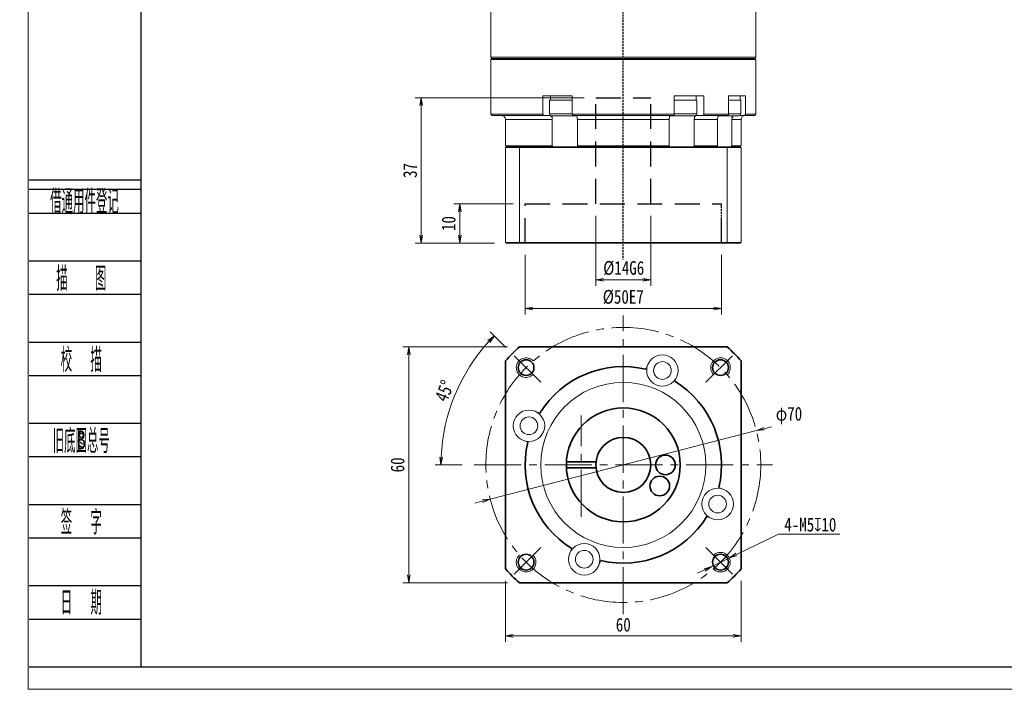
# Model space of a CAD drawing. Header units: millimetres. Extents: x -3 to 491, y -9 to 332.
# Tile 1 of 6: x -3 to 247, y -9 to 162. Entities that reach past the tile are written whole.
import ezdxf
from ezdxf.enums import TextEntityAlignment as Align

# ---------------------------------------------------------------- set-up
doc = ezdxf.new("R2010")
doc.units = ezdxf.units.MM
for name, pattern in [('DASHED', [0.75, 0.5, -0.25]), ('DASHED2', [9.525, 6.35, -3.175]), ('点画线', [18, 12, -2, 2, -2])]:
    doc.linetypes.add(name, pattern=pattern)
for name, color, linetype in [('2细线层', 4, 'Continuous'), ('4虚线层', 6, 'DASHED2'), ('6文字层', 3, 'Continuous')]:
    doc.layers.add(name, color=color, linetype=linetype)
for name, color, linetype, lineweight in [('EB0_1', 7, 'Continuous', 35), ('中心线层', 1, '点画线', 18), ('图框_外框线', 7, 'Continuous', 18), ('尺寸线层', 3, 'Continuous', 18), ('粗实线层', 7, 'Continuous', 35), ('细实线层', 7, 'Continuous', 18)]:
    doc.layers.add(name, color=color, linetype=linetype, lineweight=lineweight)
doc.styles.add('PC_TEXTSTYLE', font='ISOCP.SHX', dxfattribs={"width": 0.707, "bigfont": 'GBCBIG.SHX'})
doc.styles.get("Standard").update_dxf_attribs({"font": 'SimSun.ttf'})
doc.styles.add('宋体', font='SimSun.ttf', dxfattribs={"width": 0.8})
doc.dimstyles.new('A水平标注$0', dxfattribs={"dimtxt": 3.5, "dimasz": 2, "dimexe": 1.5, "dimexo": 3, "dimgap": 1.1, "dimtad": 1, "dimtoh": 1, "dimdec": 4, "dimdsep": 46, "dimtxsty": '宋体', "dimblk": 'OPEN', "dimcen": 3, "dimclrd": 3, "dimclre": 3, "dimclrt": 6, "dimadec": 0, "dimazin": 0, "dimtm": 1e-09, "dimtfac": 1, "dimtdec": 4, "dimtix": 1, "dimtmove": 0, "dimatfit": 3, "dimldrblk": 'OPEN', "dimfxl": 0, "dimlwd": 13, "dimlwe": 13, "dimarcsym": 0})
doc.dimstyles.new('D直径标注φ25', dxfattribs={"dimtxt": 3.5, "dimasz": 2, "dimexe": 1, "dimexo": 3, "dimtad": 1, "dimtoh": 1, "dimdec": 1, "dimdsep": 46, "dimtxsty": '宋体', "dimblk": 'OPEN', "dimcen": 3, "dimclrd": 3, "dimclre": 3, "dimclrt": 130, "dimadec": 0, "dimazin": 0, "dimtm": 1e-09, "dimtfac": 1, "dimtdec": 1, "dimtmove": 0, "dimatfit": 0, "dimldrblk": 'OPEN', "dimfxl": 0, "dimlwd": 13, "dimlwe": 13, "dimarcsym": 0})
doc.dimstyles.new('螺孔(M8-7H)', dxfattribs={"dimtxt": 3.5, "dimasz": 2, "dimexe": 1.25, "dimexo": 3, "dimtad": 1, "dimtoh": 1, "dimdec": 4, "dimdsep": 46, "dimtxsty": '宋体', "dimblk": 'OPEN', "dimcen": 3, "dimclrd": 3, "dimclre": 3, "dimclrt": 2, "dimadec": 0, "dimazin": 0, "dimtm": 1e-09, "dimtfac": 1, "dimtdec": 4, "dimtmove": 0, "dimatfit": 3, "dimldrblk": 'OPEN', "dimfxl": 0, "dimlwd": 9, "dimlwe": 9, "dimarcsym": 0})

# ---------------------------------------------------------------- blocks, each defined once
blk = doc.blocks.new('_Open')
at = {"color": 0, "linetype": 'ByBlock', "lineweight": -2}
for p, q in [((-1, 0.17), (0, 0)), ((-1, -0.17), (0, 0)), ((0, 0), (-1, 0))]:
    blk.add_line(p, q, dxfattribs=at)
blk = doc.blocks.new('*D23')
at = {"layer": 'Defpoints', "color": 0, "transparency": 16777216}
for p in [(123.75, 78.54), (95.59, 18.54), (123.75, 18.54)]:
    blk.add_point(p, dxfattribs=at)
at = {"layer": '尺寸线层', "color": 3, "lineweight": 13, "transparency": 16777216}
for p, q in [((120.75, 78.54), (94.09, 78.54)), ((95.59, 76.54), (95.59, 20.54)), ((120.75, 18.54), (94.09, 18.54))]:
    blk.add_line(p, q, dxfattribs=at)
at = {"layer": '尺寸线层', "color": 3, "lineweight": 13, "transparency": 16777216, "xscale": 2, "yscale": 2, "zscale": 2}
for p, rotation in [((95.59, 78.54), 90), ((95.59, 18.54), 270)]:
    blk.add_blockref('_Open', p, dxfattribs=dict(at, rotation=rotation))
at = {"layer": '尺寸线层', "color": 6, "transparency": 16777216, "insert": (92.74, 48.54), "char_height": 3.5, "attachment_point": 5, "rotation": 90, "style": '宋体', "bg_fill": 3, "box_fill_scale": 1.1, "bg_fill_color": 256, "bg_fill_true_color": 13158600, "bg_fill_transparency": 0}
blk.add_mtext('60', dxfattribs=at)
blk = doc.blocks.new('*D24')
at = {"layer": 'Defpoints', "color": 0, "transparency": 16777216}
for p in [(122.44, 76.31), (110.01, 71.75), (129.17, 69.58), (112.21, 48.54), (188.21, 48.54)]:
    blk.add_point(p, dxfattribs=at)
at = {"layer": '尺寸线层', "color": 3, "lineweight": 13, "transparency": 16777216}
for p, q in [((120.31, 78.44), (116.33, 82.42)), ((109.21, 48.54), (102.29, 48.54))]:
    blk.add_line(p, q, dxfattribs=at)
blk.add_arc((150.21, 48.54), 46.42, 137.4688, 177.5312, dxfattribs=at)
at = {"layer": '尺寸线层', "color": 3, "lineweight": 13, "transparency": 16777216, "xscale": 2, "yscale": 2, "zscale": 2}
for p, rotation in [((117.39, 81.36), 46.23442076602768), ((103.79, 48.54), 268.7655792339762)]:
    blk.add_blockref('_Open', p, dxfattribs=dict(at, rotation=rotation))
at = {"layer": '尺寸线层', "color": 6, "transparency": 16777216, "insert": (104.69, 67.39), "char_height": 3.5, "attachment_point": 5, "rotation": 67.5, "style": '宋体', "bg_fill": 3, "box_fill_scale": 1.1, "bg_fill_color": 256, "bg_fill_true_color": 13158600, "bg_fill_transparency": 0}
blk.add_mtext('45°', dxfattribs=at)
blk = doc.blocks.new('*D25')
at = {"layer": 'Defpoints', "color": 0, "transparency": 16777216}
for p in [(184.11, 57.25), (116.31, 39.82)]:
    blk.add_point(p, dxfattribs=at)
at = {"layer": '尺寸线层', "color": 3, "lineweight": 13, "transparency": 16777216}
for p, q in [((186.05, 57.75), (187.98, 58.25)), ((116.31, 39.82), (184.11, 57.25)), ((114.38, 39.33), (112.44, 38.83))]:
    blk.add_line(p, q, dxfattribs=at)
at = {"layer": '尺寸线层', "color": 3, "lineweight": 13, "transparency": 16777216, "xscale": 2, "yscale": 2, "zscale": 2}
for p, rotation in [((184.11, 57.25), 194.4160849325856), ((116.31, 39.82), 14.41608493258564)]:
    blk.add_blockref('_Open', p, dxfattribs=dict(at, rotation=rotation))
at = {"layer": '尺寸线层', "color": 130, "transparency": 16777216, "insert": (192.4, 61.08), "char_height": 3.5, "attachment_point": 5, "style": '宋体', "bg_fill": 3, "box_fill_scale": 1.1, "bg_fill_color": 256, "bg_fill_true_color": 13158600, "bg_fill_transparency": 0}
blk.add_mtext('φ70', dxfattribs=at)
blk = doc.blocks.new('*D35')
at = {"layer": 'Defpoints', "color": 0, "transparency": 16777216}
for p in [(120.21, 22.08), (180.21, 22.08), (180.21, 5.01)]:
    blk.add_point(p, dxfattribs=at)
at = {"layer": '尺寸线层', "color": 3, "lineweight": 13, "transparency": 16777216}
for p, q in [((120.21, 19.08), (120.21, 3.51)), ((180.21, 19.08), (180.21, 3.51)), ((122.21, 5.01), (178.21, 5.01))]:
    blk.add_line(p, q, dxfattribs=at)
at = {"layer": '尺寸线层', "color": 3, "lineweight": 13, "transparency": 16777216, "xscale": 2, "yscale": 2, "zscale": 2, "rotation": 180}
blk.add_blockref('_Open', (120.21, 5.01), dxfattribs=at)
at = {"layer": '尺寸线层', "color": 3, "lineweight": 13, "transparency": 16777216, "xscale": 2, "yscale": 2, "zscale": 2}
blk.add_blockref('_Open', (180.21, 5.01), dxfattribs=at)
at = {"layer": '尺寸线层', "color": 6, "transparency": 16777216, "insert": (150.21, 7.86), "char_height": 3.5, "attachment_point": 5, "style": '宋体', "bg_fill": 3, "box_fill_scale": 1.1, "bg_fill_color": 256, "bg_fill_true_color": 13158600, "bg_fill_transparency": 0}
blk.add_mtext('60', dxfattribs=at)
blk = doc.blocks.new('*D36')
at = {"color": 3, "lineweight": 9, "transparency": 16777216}
for p, q in [((189.69, 30.91), (179.01, 25.75)), ((205.34, 30.91), (189.69, 30.91)), ((172.71, 22.7), (177.21, 24.88)), ((170.91, 21.83), (169.11, 20.96))]:
    blk.add_line(p, q, dxfattribs=at)
at = {"layer": 'Defpoints', "color": 0, "transparency": 16777216}
for p in [(172.71, 22.7), (177.21, 24.88)]:
    blk.add_point(p, dxfattribs=at)
at = {"color": 3, "lineweight": 9, "transparency": 16777216, "xscale": 2, "yscale": 2, "zscale": 2}
for p, rotation in [((177.21, 24.88), 205.7894683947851), ((172.71, 22.7), 25.78946839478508)]:
    blk.add_blockref('_Open', p, dxfattribs=dict(at, rotation=rotation))
at = {"color": 2, "transparency": 16777216, "insert": (197.83, 33.32), "char_height": 3.5, "attachment_point": 5, "style": '宋体', "bg_fill": 3, "box_fill_scale": 1.1, "bg_fill_color": 256, "bg_fill_true_color": 13158600, "bg_fill_transparency": 0}
blk.add_mtext('4-M5{\\famgdt|b0|i0|c0|p0;x}{10}', dxfattribs=at)
blk = doc.blocks.new('*D38')
at = {"layer": 'Defpoints', "color": 0, "transparency": 16777216}
for p in [(125.21, 104.95), (175.21, 104.95), (175.21, 88.3)]:
    blk.add_point(p, dxfattribs=at)
at = {"layer": '尺寸线层', "color": 3, "lineweight": 13, "transparency": 16777216}
for p, q in [((125.21, 101.95), (125.21, 86.8)), ((175.21, 101.95), (175.21, 86.8)), ((127.21, 88.3), (173.21, 88.3))]:
    blk.add_line(p, q, dxfattribs=at)
at = {"layer": '尺寸线层', "color": 3, "lineweight": 13, "transparency": 16777216, "xscale": 2, "yscale": 2, "zscale": 2, "rotation": 180}
blk.add_blockref('_Open', (125.21, 88.3), dxfattribs=at)
at = {"layer": '尺寸线层', "color": 3, "lineweight": 13, "transparency": 16777216, "xscale": 2, "yscale": 2, "zscale": 2}
blk.add_blockref('_Open', (175.21, 88.3), dxfattribs=at)
at = {"layer": '尺寸线层', "color": 6, "transparency": 16777216, "insert": (150.21, 91.23), "char_height": 3.5, "attachment_point": 5, "style": '宋体', "bg_fill": 3, "box_fill_scale": 1.1, "bg_fill_color": 257, "bg_fill_transparency": 0}
blk.add_mtext('%%C50E7', dxfattribs=at)
blk = doc.blocks.new('*D39')
at = {"layer": 'Defpoints', "color": 0, "transparency": 16777216}
for p in [(143.21, 114.95), (157.21, 114.95), (157.21, 95.64)]:
    blk.add_point(p, dxfattribs=at)
at = {"layer": '尺寸线层', "color": 3, "lineweight": 13, "transparency": 16777216}
for p, q in [((143.21, 111.95), (143.21, 94.14)), ((157.21, 111.95), (157.21, 94.14)), ((145.21, 95.64), (155.21, 95.64))]:
    blk.add_line(p, q, dxfattribs=at)
at = {"layer": '尺寸线层', "color": 3, "lineweight": 13, "transparency": 16777216, "xscale": 2, "yscale": 2, "zscale": 2, "rotation": 180}
blk.add_blockref('_Open', (143.21, 95.64), dxfattribs=at)
at = {"layer": '尺寸线层', "color": 3, "lineweight": 13, "transparency": 16777216, "xscale": 2, "yscale": 2, "zscale": 2}
blk.add_blockref('_Open', (157.21, 95.64), dxfattribs=at)
at = {"layer": '尺寸线层', "color": 6, "transparency": 16777216, "insert": (150.32, 98.58), "char_height": 3.5, "attachment_point": 5, "style": '宋体', "bg_fill": 3, "box_fill_scale": 1.1, "bg_fill_color": 257, "bg_fill_transparency": 0}
blk.add_mtext('%%C14G6', dxfattribs=at)
blk = doc.blocks.new('*D40')
at = {"layer": 'Defpoints', "color": 0, "transparency": 16777216}
for p in [(125.21, 114.95), (108.56, 104.95), (120.41, 104.95)]:
    blk.add_point(p, dxfattribs=at)
at = {"layer": '尺寸线层', "color": 3, "lineweight": 13, "transparency": 16777216}
for p, q in [((122.21, 114.95), (107.06, 114.95)), ((108.56, 112.95), (108.56, 106.95)), ((117.41, 104.95), (107.06, 104.95))]:
    blk.add_line(p, q, dxfattribs=at)
at = {"layer": '尺寸线层', "color": 3, "lineweight": 13, "transparency": 16777216, "xscale": 2, "yscale": 2, "zscale": 2}
for p, rotation in [((108.56, 114.95), 90), ((108.56, 104.95), 270)]:
    blk.add_blockref('_Open', p, dxfattribs=dict(at, rotation=rotation))
at = {"layer": '尺寸线层', "color": 6, "transparency": 16777216, "insert": (105.75, 109.95), "char_height": 3.5, "attachment_point": 5, "rotation": 90, "style": '宋体', "bg_fill": 3, "box_fill_scale": 1.1, "bg_fill_color": 257, "bg_fill_transparency": 0}
blk.add_mtext('10', dxfattribs=at)
blk = doc.blocks.new('*D41')
at = {"layer": 'Defpoints', "color": 0, "transparency": 16777216}
for p in [(143.21, 141.95), (98.75, 104.95), (120.41, 104.95)]:
    blk.add_point(p, dxfattribs=at)
at = {"layer": '尺寸线层', "color": 3, "lineweight": 13, "transparency": 16777216}
for p, q in [((140.21, 141.95), (97.25, 141.95)), ((98.75, 139.95), (98.75, 106.95)), ((117.41, 104.95), (97.25, 104.95))]:
    blk.add_line(p, q, dxfattribs=at)
at = {"layer": '尺寸线层', "color": 3, "lineweight": 13, "transparency": 16777216, "xscale": 2, "yscale": 2, "zscale": 2}
for p, rotation in [((98.75, 141.95), 90), ((98.75, 104.95), 270)]:
    blk.add_blockref('_Open', p, dxfattribs=dict(at, rotation=rotation))
at = {"layer": '尺寸线层', "color": 6, "transparency": 16777216, "insert": (95.94, 123.45), "char_height": 3.5, "attachment_point": 5, "rotation": 90, "style": '宋体', "bg_fill": 3, "box_fill_scale": 1.1, "bg_fill_color": 257, "bg_fill_transparency": 0}
blk.add_mtext('37', dxfattribs=at)

msp = doc.modelspace()

# ---------------------------------------------------------------- linework, layer by layer
at = {"color": 1, "linetype": 'DASHED'}
for p, q in [((150.21218, 100.40214), (150.21218, 218.95384)), ((175.21218, 104.95384), (175.21218, 114.95384)), ((175.21218, 104.95384), (175.21218, 114.95384))]:
    msp.add_line(p, q, dxfattribs=at)
at = {"color": 7, "linetype": 'Continuous', "lineweight": 15}
for p, q in [((183.96218, 152.25384), (116.46218, 152.25384)), ((116.46218, 151.65384), (150.21218, 151.65384)), ((116.76218, 151.95384), (183.66218, 151.95384)), ((150.21218, 151.95384), (116.76218, 151.95384)), ((183.66218, 151.95384), (150.21218, 151.95384)), ((150.21218, 151.65384), (183.96218, 151.65384)), ((129.72539, 142.45384), (129.72539, 137.75384)), ((129.72539, 142.45384), (132.81855, 142.45384)), ((134.96218, 141.35384), (131.46218, 141.35384)), ((133.86119, 142.45384), (132.81855, 142.45384)), ((133.86119, 142.45384), (137.22811, 142.45384)), ((137.22811, 141.35384), (134.96218, 141.35384)), ((137.22811, 137.75384), (137.22811, 142.45384)), ((163.19626, 142.45384), (163.19626, 137.75384)), ((163.19626, 142.45384), (166.56318, 142.45384)), ((168.49327, 141.35384), (163.19626, 141.35384)), ((167.60582, 142.45384), (166.56318, 142.45384)), ((167.60582, 142.45384), (170.69897, 142.45384)), ((168.96218, 141.35384), (168.49327, 141.35384)), ((170.69897, 137.75384), (170.69897, 142.45384)), ((177.03296, 142.45384), (177.03296, 137.75384)), ((177.03296, 142.45384), (179.13491, 142.45384)), ((180.12596, 141.35384), (177.03296, 141.35384)), ((179.73688, 142.45384), (179.13491, 142.45384)), ((179.73688, 142.45384), (181.36465, 142.45384)), ((181.36465, 137.75384), (181.36465, 142.45384)), ((129.72539, 137.75384), (116.46218, 137.75384)), ((116.76218, 137.45384), (129.91844, 137.45384)), ((120.21218, 136.45384), (132.13932, 136.45384)), ((129.91844, 137.45384), (131.49508, 137.45384)), ((134.96218, 137.85384), (131.46218, 137.85384)), ((131.96218, 137.35384), (134.96218, 137.35384)), ((132.08952, 137.35384), (132.08952, 136.83723)), ((132.13932, 136.45384), (132.13932, 129.75384)), ((137.22811, 137.85384), (134.96218, 137.85384)), ((134.96218, 137.35384), (137.96218, 137.35384)), ((163.19626, 137.75384), (137.22811, 137.75384)), ((137.33082, 137.45384), (163.09355, 137.45384)), ((138.51148, 136.45384), (161.91289, 136.45384)), ((138.51148, 129.75384), (138.51148, 136.45384)), ((161.91289, 136.45384), (161.91289, 129.75384)), ((162.46218, 137.35384), (168.06026, 137.35384)), ((168.49327, 137.85384), (163.19626, 137.85384)), ((168.06026, 137.35384), (168.46218, 137.35384)), ((168.28505, 129.75384), (168.28505, 136.45384)), ((168.28505, 136.45384), (174.15737, 136.45384)), ((168.33485, 137.35384), (168.33485, 136.83723)), ((168.96218, 137.85384), (168.49327, 137.85384)), ((168.92929, 137.45384), (170.50593, 137.45384)), ((170.50593, 137.45384), (176.8029, 137.45384)), ((177.03296, 137.75384), (170.69897, 137.75384)), ((174.15737, 136.45384), (174.15737, 129.75384)), ((174.57095, 137.35384), (179.62596, 137.35384)), ((180.12596, 137.85384), (177.03296, 137.85384)), ((177.83633, 129.75384), (177.83633, 136.45384)), ((177.83633, 136.45384), (180.21218, 136.45384)), ((177.90853, 137.35384), (177.90853, 136.83723)), ((179.92596, 137.45384), (181.08245, 137.45384)), ((181.08245, 137.45384), (183.66218, 137.45384)), ((183.96218, 137.75384), (181.36465, 137.75384)), ((132.13932, 129.75384), (120.21218, 129.75384)), ((120.21218, 129.25384), (123.75467, 129.25384)), ((120.21218, 129.25384), (120.21218, 105.15384)), ((123.83037, 129.45384), (120.41218, 129.45384)), ((123.75467, 129.25384), (123.75467, 105.15384)), ((123.75467, 129.25384), (176.6697, 129.25384)), ((176.594, 129.45384), (123.83037, 129.45384)), ((161.91289, 129.75384), (138.51148, 129.75384)), ((174.15737, 129.75384), (168.28505, 129.75384)), ((180.01218, 129.45384), (176.594, 129.45384)), ((176.6697, 129.25384), (180.21218, 129.25384)), ((176.6697, 129.25384), (176.6697, 105.15384)), ((180.21218, 129.75384), (177.83633, 129.75384)), ((180.21218, 129.25384), (180.21218, 105.15384)), ((123.75467, 105.15384), (120.21218, 105.15384)), ((120.41218, 104.95384), (123.83037, 104.95384)), ((176.6697, 105.15384), (123.75467, 105.15384)), ((123.83037, 104.95384), (176.594, 104.95384)), ((176.594, 104.95384), (180.01218, 104.95384)), ((180.21218, 105.15384), (176.6697, 105.15384))]:
    msp.add_line(p, q, dxfattribs=at)
for centre, radius, start, end in [((119.21218, 136.45384), 1, 0, 90), ((131.96218, 137.85384), 0.5, 180, 270), ((137.96218, 137.85384), 0.5, 270, 302.4574441), ((162.46218, 137.85384), 0.5, 241.6040712, 270), ((168.46218, 137.85384), 0.5, 270, 0), ((179.62596, 137.85384), 0.5, 270, 0), ((181.21218, 136.45384), 1, 90, 180)]:
    msp.add_arc(centre, radius, start, end, dxfattribs=at)
for points in [[(116.46218, 152.25384), (116.46218, 180.65384)], [(183.96218, 180.65384), (183.96218, 152.25384)], [(116.76218, 151.95384), (116.46218, 152.25384)], [(116.46218, 151.65384), (116.76218, 151.95384)], [(116.46218, 137.75384), (116.46218, 151.65384)], [(183.96218, 152.25384), (183.66218, 151.95384)], [(183.66218, 151.95384), (183.96218, 151.65384)], [(183.96218, 151.65384), (183.96218, 137.75384)], [(131.46218, 137.85384), (131.46218, 141.35384)], [(131.66218, 141.35384), (131.66218, 142.45384)], [(168.76218, 142.45384), (168.76218, 141.35384)], [(168.96218, 141.35384), (168.96218, 137.85384)], [(179.92596, 142.45384), (179.92596, 141.35384)], [(180.12596, 141.35384), (180.12596, 137.85384)], [(116.76218, 137.45384), (116.46218, 137.75384)], [(120.21218, 129.75384), (120.21218, 136.45384)], [(129.91844, 137.45384), (129.72539, 137.75384)], [(132.08952, 136.83723), (132.13932, 136.45384)], [(137.22811, 137.75384), (137.33082, 137.45384)], [(138.51148, 136.45384), (138.48603, 136.83723)], [(161.93834, 136.83723), (161.91289, 136.45384)], [(163.09355, 137.45384), (163.19626, 137.75384)], [(168.28505, 136.45384), (168.33485, 136.83723)], [(170.69897, 137.75384), (170.50593, 137.45384)], [(174.21551, 136.83723), (174.15737, 136.45384)], [(176.8029, 137.45384), (177.03296, 137.75384)], [(177.83633, 136.45384), (177.90853, 136.83723)], [(180.21218, 136.45384), (180.21218, 129.75384)], [(181.36465, 137.75384), (181.08245, 137.45384)], [(183.96218, 137.75384), (183.66218, 137.45384)], [(120.51218, 129.45384), (120.21218, 129.75384)], [(120.21218, 129.25384), (120.41218, 129.45384)], [(123.75467, 129.25384), (123.83037, 129.45384)], [(132.34706, 129.45384), (132.13932, 129.75384)], [(138.51148, 129.75384), (138.59735, 129.45384)], [(161.82702, 129.45384), (161.91289, 129.75384)], [(168.28505, 129.75384), (168.07731, 129.45384)], [(173.93828, 129.45384), (174.15737, 129.75384)], [(176.6697, 129.25384), (176.594, 129.45384)], [(177.83633, 129.75384), (177.54688, 129.45384)], [(180.21218, 129.75384), (179.91218, 129.45384)], [(180.01218, 129.45384), (180.21218, 129.25384)], [(120.41218, 104.95384), (120.21218, 105.15384)], [(123.83037, 104.95384), (123.75467, 105.15384)], [(176.594, 104.95384), (176.6697, 105.15384)], [(180.21218, 105.15384), (180.01218, 104.95384)]]:
    msp.add_open_spline(points, degree=1, dxfattribs=at)
for points, knots in [([(131.49508, 137.45384), (131.51971, 137.45249), (131.61646, 137.44718), (131.78214, 137.36968), (131.96094, 137.17116), (132.05245, 136.97006), (132.08533, 136.85225), (132.08952, 136.83723)], [0, 0, 0, 0, 0.0898846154, 0.3530449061, 0.6161572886, 0.8790264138, 0.9174460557, 0.9174460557, 0.9174460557, 0.9174460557]), ([(138.48603, 136.83723), (138.4678, 136.93675), (138.43132, 137.13596), (138.33767, 137.34515), (138.24603, 137.44274), (138.1887, 137.45108), (138.16974, 137.45384)], [0, 0, 0, 0, 0.2094481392, 0.4192300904, 0.6292069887, 0.7329719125, 0.7329719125, 0.7329719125, 0.7329719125]), ([(162.25463, 137.45384), (162.24152, 137.45249), (162.19005, 137.44718), (162.10189, 137.36968), (162.00675, 137.17116), (161.95806, 136.97006), (161.94057, 136.85225), (161.93834, 136.83723)], [0, 0, 0, 0, 0.0718302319, 0.2821316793, 0.4923948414, 0.7024636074, 0.7331662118, 0.7331662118, 0.7331662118, 0.7331662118]), ([(168.33485, 136.83723), (168.36909, 136.93672), (168.43764, 137.13589), (168.6136, 137.34508), (168.78586, 137.44273), (168.89363, 137.45108), (168.92929, 137.45384)], [0, 0, 0, 0, 0.2619701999, 0.5244550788, 0.7871838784, 0.9171158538, 0.9171158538, 0.9171158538, 0.9171158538]), ([(174.92393, 137.45384), (174.89457, 137.45249), (174.77927, 137.44718), (174.58183, 137.36968), (174.36874, 137.17116), (174.25968, 136.97006), (174.2205, 136.85225), (174.21551, 136.83723)], [0, 0, 0, 0, 0.098305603, 0.386120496, 0.673882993, 0.961379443, 1.003398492, 1.003398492, 1.003398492, 1.003398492]), ([(177.90853, 136.83723), (177.95918, 136.93499), (178.06054, 137.13066), (178.24446, 137.30488), (178.3668, 137.3464), (178.38873, 137.35384)], [0, 0, 0, 0, 0.3267769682, 0.6540747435, 0.7255650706, 0.7255650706, 0.7255650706, 0.7255650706])]:
    msp.add_open_spline(points, degree=3, knots=knots, dxfattribs=at)
at = {"layer": '2细线层'}
for p, q in [((-1.0497, 121.09069), (27.3903, 121.09069)), ((-1.0497, 118.66113), (27.3903, 118.66113)), ((-1.0497, 112.58722), (27.3903, 112.58722)), ((-1.0497, 100.43939), (27.3903, 100.43939)), ((-1.0497, 91.93592), (27.3903, 91.93592)), ((-1.0497, 79.7881), (27.3903, 79.7881)), ((-1.0497, 71.28462), (27.3903, 71.28462)), ((-1.0497, 59.1368), (27.3903, 59.1368)), ((-1.0497, 50.63332), (27.3903, 50.63332)), ((-1.0497, 38.4855), (27.3903, 38.4855)), ((-1.0497, 29.98202), (27.3903, 29.98202)), ((-1.0497, 17.8342), (27.3903, 17.8342)), ((-1.0497, 9.33072), (27.3903, 9.33072)), ((-1.0497, -2.8171), (27.3903, -2.8171))]:
    msp.add_line(p, q, dxfattribs=at)
at = {"layer": '4虚线层', "color": 6}
for p, q in [((143.21218, 141.95384), (157.21218, 141.95384)), ((143.21218, 114.95384), (143.21218, 141.95384)), ((157.21218, 114.95384), (157.21218, 141.95384)), ((125.21218, 114.95384), (175.21218, 114.95384)), ((125.21218, 104.95384), (125.21218, 114.95384)), ((175.21218, 104.95384), (175.21218, 114.95384))]:
    msp.add_line(p, q, dxfattribs=at)
at = {"layer": 'EB0_1', "linetype": 'Continuous', "lineweight": 35}
for p, q in [((176.6697, 78.53775), (123.75467, 78.53775)), ((120.21218, 74.99526), (120.21218, 22.08024)), ((180.21218, 22.08024), (180.21218, 74.99526)), ((123.75467, 18.53775), (176.6697, 18.53775))]:
    msp.add_line(p, q, dxfattribs=at)
at = {"layer": 'EB0_1'}
for p, q in [((135.73159, 49.28775), (143.25248, 49.28775)), ((135.73159, 47.78775), (143.25248, 47.78775))]:
    msp.add_line(p, q, dxfattribs=at)
for centre, radius in [((150.21218, 48.53775), 14.5), ((150.21218, 48.53775), 7), ((160.93233, 48.53775), 2.5), ((159.49611, 43.17767), 2.5)]:
    msp.add_circle(centre, radius, dxfattribs=at)
for radius, start, end in [(40, 131.4096221, 138.5903779), (40, 41.4096221, 48.5903779), (25, 76.7068962, 148.2931038), (25, 346.7068962, 58.2931038), (25, 166.7068962, 238.2931038), (25, 256.7068962, 328.2931038), (40, 221.4096221, 228.5903779), (40, 311.4096221, 318.5903779)]:
    msp.add_arc((150.21218, 48.53775), radius, start, end, dxfattribs=at)
at = {"layer": '中心线层'}
for p, q in [((150.21218, 10.53775), (150.21218, 86.53775)), ((139.49204, 35.28775), (139.49204, 61.10775)), ((112.21218, 48.53775), (188.21218, 48.53775))]:
    msp.add_line(p, q, dxfattribs=at)
at = {"layer": '中心线层', "linetype": '点画线', "lineweight": 18}
for p, q in [((129.1723, 69.57763), (122.43546, 76.31447)), ((171.25207, 69.57763), (177.98891, 76.31447)), ((129.1723, 27.49787), (122.43546, 20.76102)), ((171.25207, 27.49787), (177.98891, 20.76102))]:
    msp.add_line(p, q, dxfattribs=at)
msp.add_circle((150.21218, 48.53775), 35, dxfattribs=at)
at = {"layer": '粗实线层'}
for centre in [(125.46345, 73.28649), (174.96092, 73.28649), (125.46345, 23.78901), (174.96092, 23.78901)]:
    msp.add_circle(centre, 2, dxfattribs=at)
at = {"layer": '粗实线层', "lineweight": 18}
for centre, start, end in [((125.46345, 73.28649), 42.9532869, 315), ((174.96092, 73.28649), 312.9532869, 225), ((125.46345, 23.78901), 132.9532869, 45), ((174.96092, 23.78901), 222.9532869, 135)]:
    msp.add_arc(centre, 2.5, start, end, dxfattribs=at)
at = {"layer": '细实线层'}
for p, q in [((156.46644, 74.08935), (155.9605, 72.86791)), ((163.85747, 71.02788), (163.35154, 69.80645)), ((127.72205, 62.18304), (128.94349, 61.6771)), ((124.66058, 54.792), (125.88202, 54.28606)), ((175.76378, 42.2835), (174.54235, 42.78943)), ((172.70232, 34.89246), (171.48088, 35.3984)), ((136.5669, 26.04762), (137.07283, 27.26905)), ((143.95793, 22.98615), (144.46387, 24.20758))]:
    msp.add_line(p, q, dxfattribs=at)
for centre, radius in [((160.16195, 72.55862), 4), ((160.16195, 72.55862), 2.25), ((150.21218, 48.53775), 21), ((126.19132, 58.48752), 4), ((126.19132, 58.48752), 2.25), ((174.23305, 38.58798), 4), ((174.23305, 38.58798), 2.25), ((140.26242, 24.51688), 4), ((140.26242, 24.51688), 2.25)]:
    msp.add_circle(centre, radius, dxfattribs=at)

# ---------------------------------------------------------------- texts
at = {"layer": '6文字层', "color": 3, "style": 'PC_TEXTSTYLE'}
for s, width, p in [('借通用件登记', 0.667, (13.01608, 115.78523)), ('描   图', 0.6667, (12.20552, 96.18766)), ('校  描', 0.667, (12.20552, 75.53636)), ('旧底图总号', 0.667, (12.20552, 54.88506)), ('签  字', 0.667, (12.20552, 34.23376)), ('日  期', 0.667, (12.2131, 13.7037))]:
    msp.add_text(s, height=6.073911, dxfattribs=dict(at, width=width)).set_placement(p, align=Align.MIDDLE)
at = {"layer": '6文字层', "width": 0.707}
msp.add_text('B', height=4.85913, dxfattribs=at).set_placement((12.20552, 54.88506), align=Align.MIDDLE)

# ---------------------------------------------------------------- next in the draw order: dimensions: what is measured, and where the dimension line sits
at = {"layer": '尺寸线层'}
dim = msp.add_linear_dim(base=(95.59395, 18.53775), p1=(123.75467, 78.53775), p2=(123.75467, 18.53775), angle=270, dimstyle='A水平标注$0', override={"dimblk": 'Open', "dimtfill": 1, "dimtfillclr": 256}, dxfattribs=at)
dim.commit()
dim.dimension.update_dxf_attribs({"geometry": '*D23', "text_midpoint": (92.74395, 48.53775)})

# ---------------------------------------------------------------- next in the draw order: dimensions: what is measured, and where the dimension line sits
dim = msp.add_angular_dim_2l(base=(110.01241, 71.7471), line1=((129.1723, 69.57763), (122.43546, 76.31447)), line2=((112.21218, 48.53775), (188.21218, 48.53775)), dimstyle='A水平标注$0', override={"dimblk": 'Open', "dimtfill": 1, "dimtfillclr": 256}, dxfattribs=at)
dim.commit()
dim.dimension.update_dxf_attribs({"geometry": '*D24', "text_midpoint": (104.69384, 67.39207)})

# ---------------------------------------------------------------- next in the draw order: dimensions: what is measured, and where the dimension line sits
dim = msp.add_diameter_dim_2p(p1=(116.31422, 39.82409), p2=(184.11015, 57.25141), dimstyle='D直径标注φ25', override={"dimgap": 1, "dimpost": 'φ<>'}, dxfattribs=at)
dim.commit()
dim.dimension.update_dxf_attribs({"geometry": '*D25', "text_midpoint": (192.40208, 58.24726), "dimtype": 163})

# ---------------------------------------------------------------- next in the draw order: linework, layer by layer
at = {"layer": '图框_外框线', "color": 3}
msp.add_lwpolyline([(-1.28996, -8.55315), (480.53848, -8.55315), (480.53848, 332.16839), (-1.28996, 332.16839)], close=True, dxfattribs=at)
at = {"layer": '图框_外框线', "color": 3, "lineweight": 25}
msp.add_lwpolyline([(27.3903, -2.8171), (474.80243, -2.8171), (474.80243, 326.43234), (27.3903, 326.43234)], close=True, dxfattribs=at)

# ---------------------------------------------------------------- next in the draw order: dimensions: what is measured, and where the dimension line sits
at = {"layer": '尺寸线层'}
dim = msp.add_linear_dim(base=(175.21218, 88.29591), p1=(125.21218, 104.95384), p2=(175.21218, 104.95384), text='%%C<>E7', dimstyle='A水平标注$0', override={"dimblk": 'Open', "dimtfill": 1, "dimtfillclr": 256}, dxfattribs=at)
dim.commit()
dim.dimension.update_dxf_attribs({"geometry": '*D38', "text_midpoint": (150.21218, 91.23459)})
dim = msp.add_linear_dim(base=(180.21218, 5.00634), p1=(120.21218, 22.08024), p2=(180.21218, 22.08024), dimstyle='A水平标注$0', override={"dimblk": 'Open', "dimtfill": 1, "dimtfillclr": 256}, dxfattribs=at)
dim.commit()
dim.dimension.update_dxf_attribs({"geometry": '*D35', "text_midpoint": (150.21218, 7.85634)})

# ---------------------------------------------------------------- next in the draw order: dimensions: what is measured, and where the dimension line sits
dim = msp.add_diameter_dim_2p(p1=(172.70993, 22.70135), p2=(177.21192, 24.87668), text='4-M<>{\\famgdt|b0|i0|c0|p0;x}{10}', dimstyle='螺孔(M8-7H)', override={"dimgap": 0.625, "dimtad": 1, "dimtih": 0, "dimtoh": 1, "dimdec": 4, "dimlfac": 1, "dimpost": '<>', "dimcen": 0, "dimse1": 0, "dimse2": 0, "dimsd1": 0, "dimsd2": 0, "dimtix": 0, "dimtofl": 1, "dimatfit": 3, "dimtvp": 0.1})
dim.commit()
dim.dimension.update_dxf_attribs({"geometry": '*D36', "text_midpoint": (197.8282, 30.90592), "dimtype": 163})
dim = msp.add_linear_dim(base=(108.5622, 104.95384), p1=(125.21218, 114.95384), p2=(120.41218, 104.95384), angle=90, dimstyle='A水平标注$0', override={"dimblk": 'Open', "dimtfill": 1, "dimtfillclr": 256}, dxfattribs=at)
dim.commit()
dim.dimension.update_dxf_attribs({"geometry": '*D40', "text_midpoint": (108.5622, 109.95384), "dimtype": 160})
dim = msp.add_linear_dim(base=(157.21218, 95.64099), p1=(143.21218, 114.95384), p2=(157.21218, 114.95384), text='%%C<>G6', dimstyle='A水平标注$0', override={"dimblk": 'Open', "dimtfill": 1, "dimtfillclr": 256}, dxfattribs=at)
dim.commit()
dim.dimension.update_dxf_attribs({"geometry": '*D39', "text_midpoint": (150.3247, 95.64099), "dimtype": 160})

# ---------------------------------------------------------------- next in the draw order: dimensions: what is measured, and where the dimension line sits
dim = msp.add_linear_dim(base=(98.74621, 104.95384), p1=(143.21218, 141.95384), p2=(120.41218, 104.95384), angle=90, dimstyle='A水平标注$0', override={"dimblk": 'Open', "dimtfill": 1, "dimtfillclr": 256}, dxfattribs=at)
dim.commit()
dim.dimension.update_dxf_attribs({"geometry": '*D41', "text_midpoint": (98.74621, 123.45384), "dimtype": 160})

doc.saveas('drawing.dxf')
